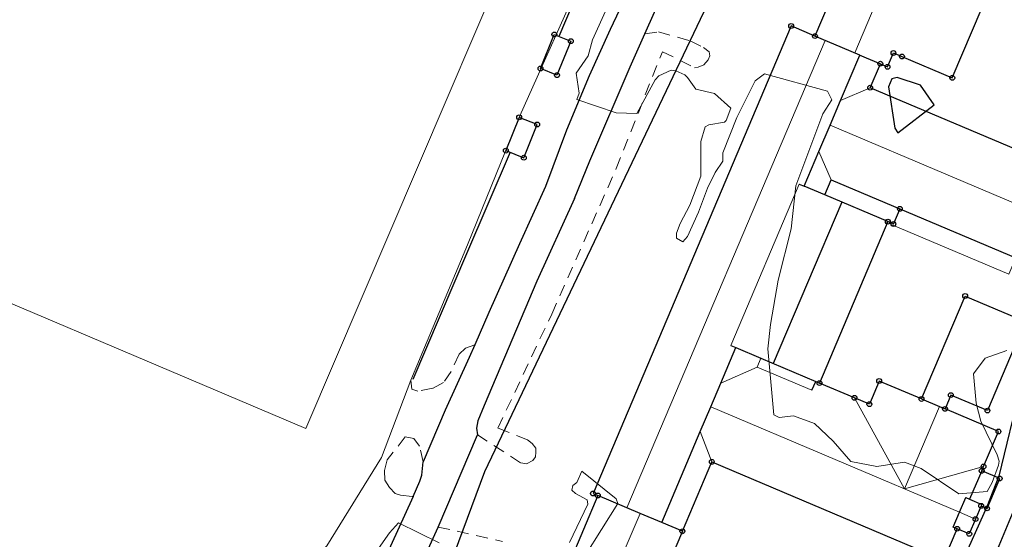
# Model space of a CAD drawing. Header units: metres. Extents: x 0 to 385757, y 0 to 6885278.
# Tile 93 of 108: x 309015 to 309140, y 6884296 to 6884362. Entities that reach past the tile are written whole.
import ezdxf

# ---------------------------------------------------------------- set-up
doc = ezdxf.new("R2010")
doc.units = ezdxf.units.M
doc.linetypes.add('STVEGKANT', pattern=[2.5, 1.5, -1])
for name, color, linetype in [('K--DI---', 7, 'Continuous'), ('K--DI---02003--Forsenkningskurve-FORKURVE', 8, 'STREK MED BDS208'), ('K--DI---05009--TaksprangBunn', 9, 'Continuous'), ('K--DI---05014--Takkant-HUS_PRIKK', 8, 'Continuous'), ('K--DI---09111--KantUtsnitt', 9, 'Continuous'), ('K--DI---Gjerde', 9, 'Continuous'), ('K--DI---VegAnnenAvgrensning', 9, 'Continuous')]:
    doc.layers.add(name, color=color, linetype=linetype)
for name, color, linetype, lineweight in [('K--DI---05041--TakoverbyggKant-OVERBYGG', 8, 'Continuous', 9), ('K--DI---05080--Bygningslinje-HUSDIV', 8, 'Continuous', 9), ('K--DI---05081--Taksprang-HUSDIV', 8, 'Continuous', 9), ('K--DI---06320--Idrettsanlegg-IDRETT', 8, 'Continuous', 9), ('K--DI---07007--AnnetVegarealAvgrensning-STVEGKANT', 252, 'STVEGKANT', 20), ('K--DI---07018--Vegdekkekant-VKANT', 250, 'Continuous', 25), ('K--DI---08000--LednTraseseksjon-Vann', 5, 'Continuous', 25), ('K--DI---Høydekurve-KURVE', 8, 'Continuous', 9), ('K--DI---Mønelinje-HUSDIV', 8, 'Continuous', 9)]:
    doc.layers.add(name, color=color, linetype=linetype, lineweight=lineweight)
doc.layers.add('K--DI---HUS_PRIKK', color=7, linetype='Continuous', true_color=0x000000)
doc.linetypes.add('STREK MED BDS208', pattern='A,3.5,[208,BDS.shx,S=128,R=0,X=0,Y=0]', length=3.5)

# ---------------------------------------------------------------- blocks, each defined once
blk = doc.blocks.new('BDS199')
at = {"layer": 'K--DI---'}
blk.add_circle((0, 0), 5, dxfattribs=at)

msp = doc.modelspace()

# ---------------------------------------------------------------- linework, layer by layer
at = {"layer": 'K--DI---02003--Forsenkningskurve-FORKURVE', "elevation": 14, "flags": 128}
msp.add_lwpolyline([(309124.91, 6884353.78), (309125.71, 6884348.53), (309126.1, 6884347.94), (309130.68, 6884351.5), (309128.95, 6884353.97), (309126.01, 6884354.96), (309125.32, 6884354.79), (309124.91, 6884353.78)], dxfattribs=at)
at = {"layer": 'K--DI---05009--TaksprangBunn', "linetype": 'Continuous'}
for points, elevation in [([(309124.83, 6884336.7), (309116.84, 6884340.09), (309117.65, 6884342.01), (309126.35, 6884338.32)], 17.1), ([(309118.98, 6884339.18), (309110.31, 6884318.73)], 22.83), ([(309129.08, 6884314.24), (309131.35, 6884313.28), (309132.06, 6884312.98)], 16.96)]:
    msp.add_lwpolyline(points, dxfattribs=dict(at, elevation=elevation))
for points in [[(309121.28, 6884357.8, 21.01), (309119.08, 6884358.73, 21.94), (309115.6, 6884360.2, 20.43)], [(309116.84, 6884340.09, 17.63), (309114.24, 6884341.19, 18.77), (309116.1, 6884345.59, 18.77), (309117.51, 6884348.91, 20.29), (309118.84, 6884352.04, 18.87), (309121.28, 6884357.8, 18.87), (309123.88, 6884356.7, 17.63)], [(309113.61, 6884341.46, 21.27), (309114.24, 6884341.19, 21.01)], [(309098.82, 6884297.48, 17.76), (309096.2, 6884298.59, 18.93), (309101.08, 6884310.13, 18.93), (309102.4, 6884313.23, 20.24), (309103.67, 6884316.25, 19), (309105.58, 6884320.74, 17.62), (309108.76, 6884319.39, 17.26), (309115.69, 6884316.46, 17.26)], [(309104.95, 6884321.01, 21.27), (309105.58, 6884320.74, 21.01)], [(309115.22, 6884315.35, 17.6), (309115.69, 6884316.46, 17.15), (309116.17, 6884316.25, 17.15)], [(309136.7, 6884305.13, 16.52), (309135.18, 6884301.54, 16.96), (309136.71, 6884300.89, 16.96), (309136.63, 6884300.7, 16.98)], [(309096.2, 6884298.59, 19.09), (309093.46, 6884299.75, 20.29), (309088.12, 6884302.01, 17.95)], [(309133.6, 6884297.8, 19.45), (309133.11, 6884298, 19.45), (309133.91, 6884299.88, 20.24), (309134.7, 6884301.75, 20.24), (309135.18, 6884301.54, 20.24)]]:
    msp.add_polyline3d(points, dxfattribs=at)
at = {"layer": 'K--DI---05014--Takkant-HUS_PRIKK', "flags": 128}
for points, elevation in [([(309126.35, 6884338.32), (309125.53, 6884336.4), (309124.83, 6884336.7)], 17.1), ([(309124.83, 6884336.7), (309116.17, 6884316.25)], 21.13), ([(309129.08, 6884314.24), (309134.61, 6884327.28), (309142.21, 6884324.06), (309137.43, 6884312.77), (309132.8, 6884314.73), (309132.06, 6884312.98)], 16.96), ([(309088.12, 6884302.01), (309084.47, 6884293.41)], 17.95), ([(309098.82, 6884297.48), (309094.49, 6884287.26), (309102.26, 6884283.97)], 17.95)]:
    msp.add_lwpolyline(points, dxfattribs=dict(at, elevation=elevation))
at = {"layer": 'K--DI---05014--Takkant-HUS_PRIKK'}
for points in [[(309123.88, 6884356.7, 21.26), (309124.79, 6884356.31, 20.88), (309125.53, 6884358.06, 20.88), (309126.61, 6884357.61, 20.43), (309132.98, 6884354.91, 17.77), (309138, 6884366.74, 17.77), (309131.62, 6884369.44, 20.43), (309135.5, 6884378.6, 20.43), (309130.28, 6884380.82, 22.61), (309125.24, 6884382.95, 20.43), (309115.6, 6884360.2, 20.43)], [(309115.6, 6884360.2, 22.31), (309112.59, 6884361.48, 21.01), (309087.51, 6884302.27, 21.01), (309088.12, 6884302.01, 21.27)], [(309084.7, 6884359.56, 15.86), (309082.95, 6884355.26, 15.86), (309080.86, 6884356.1, 16.36), (309082.61, 6884360.4, 16.36), (309084.7, 6884359.56, 15.86)], [(309150.27, 6884337.23, 19.44), (309151.96, 6884341.22, 17.63), (309122.59, 6884353.66, 17.63), (309123.88, 6884356.7, 17.63)], [(309078.17, 6884349.91, 16.37), (309076.48, 6884345.7, 16.37), (309078.75, 6884344.79, 15.77), (309080.44, 6884349, 15.77), (309078.17, 6884349.91, 16.37)], [(309126.35, 6884338.32, 17.63), (309147.02, 6884329.56, 17.63), (309148.69, 6884333.49, 19.43)], [(309129.08, 6884314.24, 19.5), (309123.73, 6884316.51, 17.76), (309122.49, 6884313.58, 17.76), (309120.6, 6884314.38, 17.15), (309116.17, 6884316.25, 17.15)], [(309136.7, 6884305.13, 17.99), (309136.94, 6884305.69, 17.76), (309138.82, 6884310.12, 17.76), (309132.06, 6884312.98, 20)], [(309098.82, 6884297.48, 17.76), (309102.54, 6884306.27, 17.76), (309131.91, 6884293.82, 17.76), (309133.6, 6884297.8, 19.45)], [(309136.63, 6884300.7, 16.98), (309137.38, 6884300.38, 16.98), (309138.98, 6884304.16, 16.52), (309136.7, 6884305.13, 16.52)], [(309136.63, 6884300.7, 19.74), (309135.92, 6884299.02, 20.42), (309135.13, 6884297.15, 19.66), (309133.6, 6884297.8, 19.66)]]:
    msp.add_polyline3d(points, dxfattribs=at)
at = {"layer": 'K--DI---05041--TakoverbyggKant-OVERBYGG'}
msp.add_polyline3d([(309141.02, 6884332.11, 16.83), (309140.14, 6884330.03, 16.8), (309125.47, 6884336.25, 16.8), (309126.35, 6884338.32, 16.83), (309141.02, 6884332.11, 16.83)], dxfattribs=at)
at = {"layer": 'K--DI---05080--Bygningslinje-HUSDIV', "flags": 128}
for points, elevation in [([(309104.95, 6884321.01), (309113.61, 6884341.46)], 21.27), ([(309108.29, 6884318.28), (309115.22, 6884315.35)], 17.6)]:
    msp.add_lwpolyline(points, dxfattribs=dict(at, elevation=elevation))
at = {"layer": 'K--DI---05080--Bygningslinje-HUSDIV'}
for points in [[(309122.59, 6884353.66, 17.63), (309118.84, 6884352.04, 18.87)], [(309117.65, 6884342.01, 17.63), (309116.1, 6884345.59, 18.77)], [(309108.29, 6884318.28, 17.6), (309108.76, 6884319.39, 17.26)], [(309108.29, 6884318.28, 17.6), (309103.68, 6884316.25, 19)], [(309120.6, 6884314.38, 17.15), (309126.92, 6884302.84, 20.24), (309136.94, 6884305.69, 17.76)], [(309102.54, 6884306.27, 17.76), (309101.08, 6884310.13, 18.93)]]:
    msp.add_polyline3d(points, dxfattribs=at)
at = {"layer": 'K--DI---05081--Taksprang-HUSDIV', "flags": 128}
for points, elevation in [([(309114.24, 6884341.19), (309121.28, 6884357.8)], 21.01), ([(309116.84, 6884340.09), (309117.65, 6884342.01), (309126.35, 6884338.32)], 17.63), ([(309104.95, 6884321.01), (309105.58, 6884320.74), (309110.31, 6884318.73), (309118.98, 6884339.18), (309114.24, 6884341.19), (309113.61, 6884341.46)], 21.27), ([(309096.2, 6884298.59), (309101.08, 6884310.13), (309102.4, 6884313.23), (309105.58, 6884320.74)], 21.01)]:
    msp.add_lwpolyline(points, dxfattribs=dict(at, elevation=elevation))
at = {"layer": 'K--DI---05081--Taksprang-HUSDIV'}
for points in [[(309123.88, 6884356.7, 21.26), (309120.64, 6884358.07, 22.61), (309119.08, 6884358.73, 21.94), (309116.88, 6884359.66, 22.87), (309115.6, 6884360.2, 22.31)], [(309118.98, 6884339.18, 22.83), (309124.83, 6884336.7, 21.13)], [(309116.17, 6884316.25, 21.13), (309110.31, 6884318.73, 22.83)], [(309115.22, 6884315.35, 17.6), (309115.69, 6884316.46, 17.26)], [(309129.08, 6884314.24, 19.5), (309131.35, 6884313.28, 20.24), (309132.06, 6884312.98, 20)], [(309135.18, 6884301.54, 19.47), (309136.7, 6884305.13, 17.99)], [(309088.12, 6884302.01, 21.27), (309091.79, 6884300.46, 22.87), (309096.2, 6884298.59, 21.01)], [(309133.6, 6884297.8, 19.66), (309133.11, 6884298, 19.66), (309133.91, 6884299.88, 20.42), (309134.7, 6884301.75, 19.66), (309135.18, 6884301.54, 19.66), (309136.71, 6884300.89, 19.66), (309136.63, 6884300.7, 19.74)], [(309098.82, 6884297.48, 17.95), (309096.2, 6884298.59, 19.09)]]:
    msp.add_polyline3d(points, dxfattribs=at)
at = {"layer": 'K--DI---06320--Idrettsanlegg-IDRETT', "elevation": 13.83, "flags": 128}
msp.add_lwpolyline([(309090.45, 6884402.4), (309031.63, 6884427.41), (308992.28, 6884335.48), (309051.17, 6884310.51), (309090.45, 6884402.4)], dxfattribs=at)
at = {"layer": 'K--DI---06320--Idrettsanlegg-IDRETT'}
for points in [[(309064.43, 6884316.63, 13.74), (309071.63, 6884333.77, 13.73), (309078.24, 6884350.09, 13.66), (309086.65, 6884368.91, 13.66)], [(309050.54, 6884292.26, 13.49), (309053.81, 6884295.63, 13.75), (309060.72, 6884306.84, 13.81), (309064.43, 6884316.63, 13.74)]]:
    msp.add_polyline3d(points, dxfattribs=at)
at = {"layer": 'K--DI---07007--AnnetVegarealAvgrensning-STVEGKANT'}
for points in [[(309094.08, 6884360.5, 14.28), (309095.8, 6884360.73, 14.28), (309099.8, 6884359.61, 14.33), (309101.5, 6884358.77, 14.31), (309102.21, 6884358.2, 14.31)], [(309080.25, 6884306.91, 13.91), (309080.28, 6884307.48, 13.86), (309080.28, 6884308.01, 13.86), (309079.81, 6884308.61, 13.86), (309079.21, 6884309.07, 13.86), (309075.47, 6884310.54, 13.87), (309082.28, 6884325, 13.9), (309090.45, 6884343.44, 13.99), (309096.29, 6884358.22, 14.1), (309100.36, 6884356.2, 14.15), (309100.82, 6884356.27, 14.15), (309101.54, 6884356.57, 14.15), (309102.1, 6884357.21, 14.17), (309102.31, 6884357.69, 14.17), (309102.21, 6884358.2, 14.31)], [(309072.53, 6884321.1, 13.84), (309071.37, 6884320.68, 13.84), (309070.56, 6884319.91, 13.84), (309069.54, 6884317.72, 13.84), (309068.6, 6884316.34, 13.84), (309067.23, 6884315.59, 13.75), (309065.35, 6884315.21, 13.74), (309064.58, 6884315.48, 13.74), (309064.43, 6884316.63, 13.74)], [(309066.02, 6884306.28, 13.86), (309065.56, 6884308.27, 13.67), (309064.82, 6884309.24, 13.71), (309063.75, 6884309.45, 13.69), (309061.47, 6884306.53, 13.69), (309061.1, 6884305.19, 13.71), (309061.15, 6884303.96, 13.71), (309061.75, 6884303.04, 13.71), (309062.48, 6884302.28, 13.83), (309063.13, 6884302.04, 13.85), (309064.75, 6884301.89, 13.98)], [(309072.87, 6884309.7, 13.76), (309078.36, 6884306.14, 13.91), (309079.09, 6884306.02, 13.91), (309079.89, 6884306.45, 13.91), (309080.25, 6884306.91, 13.91)], [(309067.9, 6884298.01, 13.9), (309070.3, 6884297.49, 13.89), (309076.07, 6884296.17, 13.93)]]:
    msp.add_polyline3d(points, dxfattribs=at)
at = {"layer": 'K--DI---07018--Vegdekkekant-VKANT'}
for points in [[(309104.95, 6884390.64, 15.2), (309102.62, 6884387.12, 15.12), (309100.04, 6884382.55, 15.04), (309097.4, 6884377.69, 14.81), (309094.94, 6884372.54, 14.63), (309092.85, 6884367.76, 14.52), (309089.66, 6884361.05, 14.29), (309087.01, 6884355.15, 14.25), (309084.16, 6884348.27, 14.18), (309081.5, 6884341.17, 14.27), (309078.2, 6884333.87, 14.12), (309074.31, 6884325.2, 13.64), (309072.53, 6884321.1, 13.84)], [(309085.16, 6884339.61, 14.02), (309087.12, 6884344.41, 14.03), (309092.23, 6884356.29, 14.21), (309094.08, 6884360.5, 14.28)], [(309101.76, 6884259.86, 13.87), (309107.76, 6884265.21, 13.79), (309114.66, 6884271.24, 13.76), (309121.03, 6884276.88, 13.87), (309127.12, 6884282.11, 13.84), (309132.12, 6884286.39, 13.85), (309136.48, 6884290.34, 13.81), (309136.81, 6884290.91, 13.81), (309138.05, 6884293.65, 13.79), (309140.81, 6884300.23, 13.81), (309143.53, 6884306.57, 13.89), (309146.12, 6884312.91, 13.97), (309148.62, 6884319.07, 14.06), (309149.36, 6884320.39, 14.05), (309153.37, 6884326.1, 14.21), (309156.05, 6884330.5, 14.33), (309159.08, 6884335.73, 14.68), (309161.6, 6884339.36, 14.88), (309163.08, 6884341.18, 15), (309164.45, 6884342.22, 15.26), (309165.62, 6884342.73, 15.52), (309166.18, 6884342.87, 15.61)], [(309085.16, 6884339.61, 14.02), (309080.4, 6884329.18, 13.93), (309073.75, 6884313.39, 13.79), (309072.93, 6884311.46, 13.76), (309072.78, 6884310.53, 13.76), (309072.87, 6884309.7, 13.76)], [(309064.75, 6884301.89, 13.98), (309065.58, 6884303.82, 13.88), (309065.84, 6884304.58, 13.87), (309066.02, 6884306.28, 13.86)], [(309063.97, 6884289.32, 14.39), (309064.16, 6884289.73, 14.38), (309067.9, 6884298.01, 13.9)]]:
    msp.add_polyline3d(points, dxfattribs=at)
at = {"layer": 'K--DI---08000--LednTraseseksjon-Vann'}
for points in [[(309128.81, 6884396.53), (309113.23, 6884387.83), (309073.77, 6884305)], [(309073.77, 6884305), (309061.15, 6884271.03), (309091.96, 6884249.92)]]:
    msp.add_lwpolyline(points, dxfattribs=at)
at = {"layer": 'K--DI---09111--KantUtsnitt', "linetype": 'Continuous'}
for points in [[(309104.95, 6884390.64, 15.2), (309102.62, 6884387.12, 15.12), (309100.04, 6884382.55, 15.04), (309097.4, 6884377.69, 14.81), (309094.94, 6884372.54, 14.63), (309092.85, 6884367.76, 14.52), (309089.66, 6884361.05, 14.29), (309087.01, 6884355.15, 14.25), (309084.16, 6884348.27, 14.18), (309081.5, 6884341.17, 14.27), (309078.2, 6884333.87, 14.12), (309074.31, 6884325.2, 13.64), (309072.53, 6884321.1, 13.84)], [(309094.08, 6884360.5, 14.28), (309096.52, 6884366.03, 14.36), (309099.26, 6884372.37, 14.54)], [(309085.16, 6884339.61, 14.02), (309087.12, 6884344.41, 14.03), (309092.23, 6884356.29, 14.21), (309094.08, 6884360.5, 14.28)], [(309101.76, 6884259.86, 13.87), (309107.76, 6884265.21, 13.79), (309114.66, 6884271.24, 13.76), (309121.03, 6884276.88, 13.87), (309127.12, 6884282.11, 13.84), (309132.12, 6884286.39, 13.85), (309136.48, 6884290.34, 13.81), (309136.81, 6884290.91, 13.81), (309138.05, 6884293.65, 13.79), (309140.81, 6884300.23, 13.81), (309143.53, 6884306.57, 13.89), (309146.12, 6884312.91, 13.97), (309148.62, 6884319.07, 14.06), (309149.36, 6884320.39, 14.05), (309153.37, 6884326.1, 14.21), (309156.05, 6884330.5, 14.33), (309159.08, 6884335.73, 14.68), (309161.6, 6884339.36, 14.88), (309163.08, 6884341.18, 15), (309164.45, 6884342.22, 15.26), (309165.62, 6884342.73, 15.52), (309166.18, 6884342.87, 15.61)], [(309085.16, 6884339.61, 14.02), (309080.4, 6884329.18, 13.93), (309073.75, 6884313.39, 13.79), (309072.93, 6884311.46, 13.76), (309072.78, 6884310.53, 13.76), (309072.87, 6884309.7, 13.76)], [(309149.04, 6884329.87, 14.23), (309148.67, 6884329.19, 14.2), (309144.82, 6884322.29, 13.95), (309141.6, 6884315.76, 14.01), (309138.88, 6884304.46, 13.92)], [(309072.53, 6884321.1, 13.84), (309071.84, 6884319.49, 13.92), (309068.78, 6884312.83, 13.79), (309066.02, 6884306.28, 13.86)], [(309067.9, 6884298.01, 13.9), (309072.87, 6884309.7, 13.76)], [(309064.75, 6884301.89, 13.98), (309065.58, 6884303.82, 13.88), (309065.84, 6884304.58, 13.87), (309066.02, 6884306.28, 13.86)], [(309138.88, 6884304.46, 13.92), (309137.35, 6884300.57, 13.88), (309134, 6884293.15, 13.85), (309132.27, 6884291.08, 13.86), (309129.06, 6884287.72, 13.89)], [(309064.75, 6884301.89, 13.98), (309061.88, 6884295.58, 14.17), (309058.21, 6884286.88, 14.54), (309057.62, 6884285.53, 14.6)], [(309063.97, 6884289.32, 14.39), (309064.16, 6884289.73, 14.38), (309067.9, 6884298.01, 13.9)]]:
    msp.add_polyline3d(points, dxfattribs=at)
at = {"layer": 'K--DI---Gjerde', "linetype": 'Continuous'}
for points in [[(309099.48, 6884398.49, 15.07), (309097.92, 6884394.08, 15.1), (309089.82, 6884375.78, 15.18), (309083.2, 6884360.17, 15.15)], [(309077.02, 6884345.49, 15.09), (309071.51, 6884332.64, 15.09), (309064.69, 6884316.71, 14.89)]]:
    msp.add_polyline3d(points, dxfattribs=at)
at = {"layer": 'K--DI---Høydekurve-KURVE', "elevation": 14, "flags": 128}
for points in [[(309139.9, 6884320.38), (309137.15, 6884319.41), (309135.65, 6884317.42), (309136.02, 6884313.72), (309136.61, 6884311.44), (309138.67, 6884307.17), (309138.91, 6884306.38), (309138.85, 6884305.87), (309138.01, 6884303.64), (309137.4, 6884302.51), (309133.79, 6884302.23), (309129.05, 6884305.41), (309126.94, 6884306.22), (309123.43, 6884305.7), (309120.12, 6884306.3), (309117.92, 6884308.88), (309115.55, 6884311.15), (309112.88, 6884312.1), (309111.06, 6884311.89), (309110.39, 6884312.24), (309109.63, 6884320.59), (309109.98, 6884323.66), (309110.96, 6884329.29), (309112.59, 6884335.79), (309113.18, 6884341.22), (309116.58, 6884350.34), (309117.72, 6884352.13), (309117.2, 6884353.24), (309109.21, 6884355.4), (309108.02, 6884354.52), (309105.71, 6884349.9), (309103.92, 6884345.42), (309103.93, 6884344.35), (309102.95, 6884342.93), (309102, 6884340.94), (309100.87, 6884337.9), (309099.46, 6884334.83), (309098.86, 6884334.13), (309098.07, 6884334.6), (309098.07, 6884335.22), (309098.52, 6884336.47), (309099.75, 6884338.78), (309101.16, 6884342.44), (309101.17, 6884346.84), (309101.71, 6884348.69), (309102.17, 6884348.94), (309104.13, 6884349.29), (309104.36, 6884349.52), (309104.96, 6884351.06), (309102.88, 6884352.95), (309100.51, 6884353.47), (309099.47, 6884354.96), (309099.11, 6884355.3), (309097.98, 6884355.81), (309097.41, 6884355.88), (309095.86, 6884355.18), (309095.37, 6884354.65), (309093.04, 6884350.4), (309090.43, 6884350.48), (309085.46, 6884352.18), (309085.74, 6884352.96), (309085.39, 6884355.5), (309086.9, 6884357.7), (309087.44, 6884359.74), (309089.31, 6884363.81)], [(309084.53, 6884296.05), (309086.84, 6884300.9), (309086.77, 6884301.45), (309085.3, 6884302.26), (309084.83, 6884302.7), (309084.94, 6884303.29), (309085.45, 6884303.67), (309086.08, 6884305.11), (309090.45, 6884301.57), (309090.63, 6884301), (309086.53, 6884294.43)], [(309059.17, 6884293.59), (309061.77, 6884297.29), (309062.9, 6884298.55), (309068.04, 6884296.02)]]:
    msp.add_lwpolyline(points, dxfattribs=at)
at = {"layer": 'K--DI---Mønelinje-HUSDIV', "flags": 128}
for points, elevation in [([(309130.28, 6884380.82), (309120.64, 6884358.07)], 22.61), ([(309116.88, 6884359.66), (309091.79, 6884300.46)], 22.87), ([(309149, 6884335.57), (309117.51, 6884348.91)], 20.29), ([(309133.91, 6884299.88), (309102.4, 6884313.23)], 20.24), ([(309126.92, 6884302.84), (309131.35, 6884313.28)], 20.24), ([(309093.46, 6884299.75), (309089.82, 6884291.14)], 20.29), ([(309135.92, 6884299.02), (309133.91, 6884299.88)], 20.42)]:
    msp.add_lwpolyline(points, dxfattribs=dict(at, elevation=elevation))
at = {"layer": 'K--DI---VegAnnenAvgrensning', "linetype": 'Continuous'}
for points in [[(309094.08, 6884360.5, 14.28), (309096.52, 6884366.03, 14.36), (309099.26, 6884372.37, 14.54)], [(309149.04, 6884329.87, 14.23), (309148.67, 6884329.19, 14.2), (309144.82, 6884322.29, 13.95), (309141.6, 6884315.76, 14.01), (309138.88, 6884304.46, 13.92)], [(309072.53, 6884321.1, 13.84), (309071.84, 6884319.49, 13.92), (309068.78, 6884312.83, 13.79), (309066.02, 6884306.28, 13.86)], [(309067.9, 6884298.01, 13.9), (309072.87, 6884309.7, 13.76)], [(309138.88, 6884304.46, 13.92), (309137.35, 6884300.57, 13.88), (309134, 6884293.15, 13.85), (309132.27, 6884291.08, 13.86), (309129.06, 6884287.72, 13.89)], [(309064.75, 6884301.89, 13.98), (309061.88, 6884295.58, 14.17), (309058.21, 6884286.88, 14.54), (309057.62, 6884285.53, 14.6)]]:
    msp.add_polyline3d(points, dxfattribs=at)

# ---------------------------------------------------------------- block references
at = {"layer": 'K--DI---HUS_PRIKK', "linetype": 'Continuous'}
for p, xscale, yscale, rotation in [((309112.59, 6884361.48, 21.01), 0.0610299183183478, 0.0610299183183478, 247.0435968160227), ((309082.61, 6884360.4, 16.36), 0.06150136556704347, 0.06150136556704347, 338.104121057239), ((309115.6, 6884360.2, 20.43), 0.06102658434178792, 0.06102658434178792, 247.0358650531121), ((309115.6, 6884360.2, 22.31), 0.06099498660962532, 0.06099498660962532, 156.9624168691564), ((309084.7, 6884359.56, 15.86), 0.061387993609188, 0.061387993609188, 247.8548199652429), ((309084.7, 6884359.56, 15.86), 0.061387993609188, 0.061387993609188, 247.8548199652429), ((309125.53, 6884358.06, 20.88), 0.06117647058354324, 0.06117647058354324, 337.3801350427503), ((309126.61, 6884357.61, 20.43), 0.06102395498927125, 0.06102395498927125, 337.029764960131), ((309080.86, 6884356.1, 16.36), 0.06138799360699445, 0.06138799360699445, 67.85481996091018), ((309123.88, 6884356.7, 21.26), 0.06092618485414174, 0.06092618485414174, 336.8014095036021), ((309123.88, 6884356.7, 17.63), 0.06101391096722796, 0.06101391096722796, 67.00644321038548), ((309124.79, 6884356.31, 20.88), 0.06104502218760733, 0.06104502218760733, 67.0785811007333), ((309082.95, 6884355.26, 15.86), 0.06150136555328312, 0.06150136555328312, 158.1041210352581), ((309132.98, 6884354.91, 17.77), 0.06101385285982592, 0.06101385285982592, 67.0063082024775), ((309122.59, 6884353.66, 17.63), 0.06101391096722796, 0.06101391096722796, 67.00644321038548), ((309078.17, 6884349.91, 16.37), 0.06151241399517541, 0.06151241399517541, 248.1282314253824), ((309078.17, 6884349.91, 16.37), 0.06151241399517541, 0.06151241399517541, 248.1282314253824), ((309080.44, 6884349, 15.77), 0.06152473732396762, 0.06152473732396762, 158.1550857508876), ((309076.48, 6884345.7, 16.37), 0.06152473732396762, 0.06152473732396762, 338.1550857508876), ((309078.75, 6884344.79, 15.77), 0.06151241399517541, 0.06151241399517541, 68.12823142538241), ((309126.35, 6884338.32, 17.63), 0.06102519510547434, 0.06102519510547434, 337.0326422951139), ((309126.35, 6884338.32, 17.1), 0.06095690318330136, 0.06095690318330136, 246.8734796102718), ((309124.83, 6884336.7, 17.1), 0.06092618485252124, 0.06092618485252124, 156.801409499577), ((309124.83, 6884336.7, 21.13), 0.06103212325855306, 0.06103212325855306, 247.0487083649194), ((309125.53, 6884336.4, 17.1), 0.06092618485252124, 0.06092618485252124, 156.801409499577), ((309134.61, 6884327.28, 16.96), 0.06102767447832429, 0.06102767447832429, 337.0383935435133), ((309116.17, 6884316.25, 17.15), 0.06106048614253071, 0.06106048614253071, 157.11432707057), ((309116.17, 6884316.25, 21.13), 0.06103212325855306, 0.06103212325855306, 247.0487083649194), ((309123.73, 6884316.51, 17.76), 0.06103765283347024, 0.06103765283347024, 247.0615206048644), ((309120.6, 6884314.38, 17.15), 0.06106048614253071, 0.06106048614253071, 157.11432707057), ((309129.08, 6884314.24, 19.5), 0.06101481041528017, 0.06101481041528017, 157.0085329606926), ((309129.08, 6884314.24, 16.96), 0.0610193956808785, 0.0610193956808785, 67.01918232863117), ((309132.8, 6884314.73, 16.96), 0.0610450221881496, 0.0610450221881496, 247.07858110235), ((309122.49, 6884313.58, 17.76), 0.06103613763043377, 0.06103613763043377, 157.058010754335), ((309132.06, 6884312.98, 20), 0.06104040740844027, 0.06104040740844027, 157.0678995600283), ((309132.06, 6884312.98, 16.96), 0.0610450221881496, 0.0610450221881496, 247.07858110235), ((309137.43, 6884312.77, 16.96), 0.0610351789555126, 0.0610351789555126, 157.0557897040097), ((309138.82, 6884310.12, 17.76), 0.06104040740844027, 0.06104040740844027, 157.0678995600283), ((309102.54, 6884306.27, 17.76), 0.0610231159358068, 0.0610231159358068, 337.0278179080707), ((309136.7, 6884305.13, 16.52), 0.06099104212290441, 0.06099104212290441, 156.9532262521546), ((309136.7, 6884305.13, 17.99), 0.06092618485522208, 0.06092618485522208, 66.80140950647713), ((309136.94, 6884305.69, 17.76), 0.06101313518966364, 0.06101313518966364, 67.00464059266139), ((309138.98, 6884304.16, 16.52), 0.06099104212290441, 0.06099104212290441, 156.9532262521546), ((309087.51, 6884302.27, 21.01), 0.06097460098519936, 0.06097460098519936, 336.9148662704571), ((309088.12, 6884302.01, 21.27), 0.06097460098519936, 0.06097460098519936, 336.9148662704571), ((309088.12, 6884302.01, 17.95), 0.06101231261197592, 0.06101231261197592, 247.0027290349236), ((309136.63, 6884300.7, 16.98), 0.06096553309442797, 0.06096553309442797, 336.8936731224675), ((309136.63, 6884300.7, 19.74), 0.06105002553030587, 0.06105002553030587, 247.090154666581), ((309137.38, 6884300.38, 16.98), 0.06103613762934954, 0.06103613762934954, 67.05801075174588), ((309135.92, 6884299.02, 20.42), 0.06105337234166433, 0.06105337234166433, 247.097892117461), ((309133.6, 6884297.8, 19.66), 0.06100358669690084, 0.06100358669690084, 156.9824382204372), ((309133.6, 6884297.8, 19.45), 0.06100804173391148, 0.06100804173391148, 66.99280068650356), ((309098.82, 6884297.48, 17.76), 0.06103765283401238, 0.06103765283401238, 67.06152060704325), ((309098.82, 6884297.48, 17.95), 0.06102778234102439, 0.06102778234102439, 247.0386437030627), ((309135.13, 6884297.15, 19.66), 0.06100358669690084, 0.06100358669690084, 156.9824382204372)]:
    msp.add_blockref('BDS199', p, dxfattribs=dict(at, xscale=xscale, yscale=yscale, rotation=rotation))

doc.saveas('drawing.dxf')
